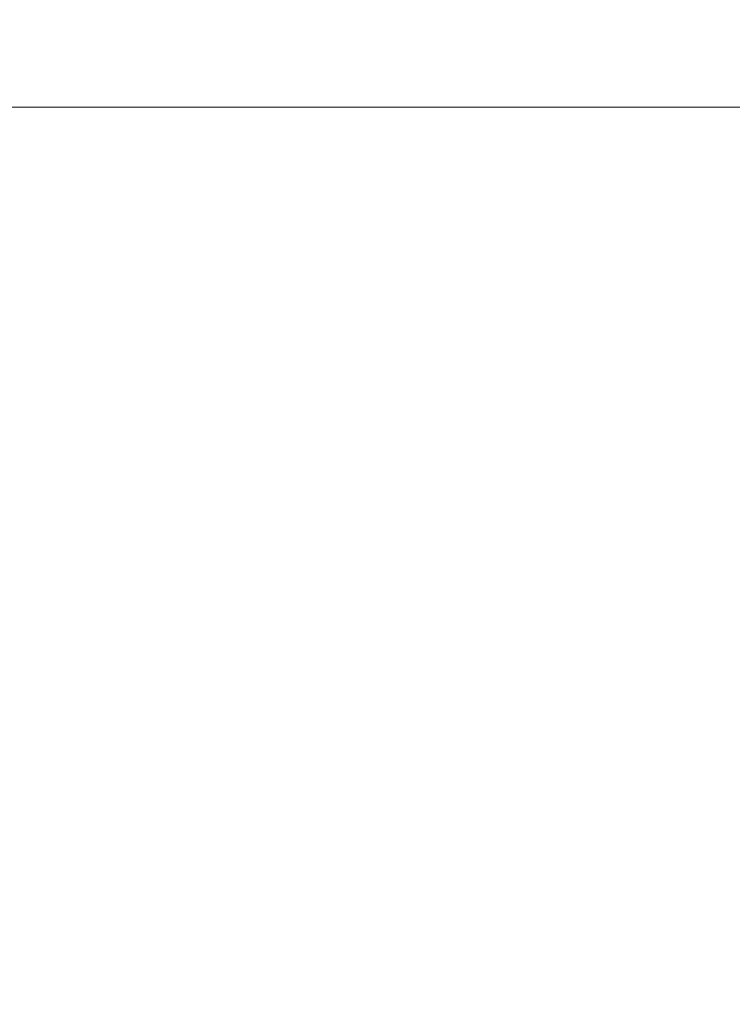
# Model space of a CAD drawing. Header units: millimetres. Extents: x -75 to 75, y -113 to 90.
# Tile 75 of 256: x -17.813 to -17.491, y -24.387 to -23.942. Entities that reach past the tile are written whole.
import ezdxf

# ---------------------------------------------------------------- set-up
doc = ezdxf.new("R2010")
doc.units = ezdxf.units.MM
doc.layers.add('M-520-M_DRAINAGE_FW', color=2, linetype='Continuous', lineweight=30)

# ---------------------------------------------------------------- blocks, each defined once
blk = doc.blocks.new('FFAS1321-609500BF0 - Acacia Evolution Concealed Bath _ Shower Mixer with U-box-3507-3D View 1')
at = {"layer": 'M-520-M_DRAINAGE_FW', "lineweight": 9}
mesh = blk.add_polyface(dxfattribs=at)
corners = [(22, -23.98152, 37.57385), (-22, -23.98152, 37.57385), (-22, -14.02245, 42.21784), (-21.79886, -12.23729, 43.05027), (-21.20553, -10.54164, 43.84097), (-20.24975, -9.02054, 44.55027), (-18.97946, -7.75025, 45.14262), (-17.45836, -6.79447, 45.5883), (-15.76271, -6.20114, 45.86498), (-13.97755, -6, 45.95877), (13.98744, -6, 45.95877), (15.7704, -6.20089, 45.86509), (17.46396, -6.79349, 45.58876), (18.98319, -7.74809, 45.14362), (20.25191, -9.01681, 44.55201), (21.20651, -10.53604, 43.84358), (21.79911, -12.2296, 43.05386), (22, -14.01257, 42.22245)]
mesh.append_faces([[corners[k] for k in face] for face in [(12, 10, 11)]], dxfattribs={"vtx0": -1})
mesh.append_faces([[corners[k] for k in face] for face in [(14, 10, 13), (17, 10, 16), (0, 10, 17), (2, 9, 1)]], dxfattribs={"vtx0": -1, "vtx1": -1})
mesh.append_faces([[corners[k] for k in face] for face in [(10, 12, 13), (10, 14, 15), (9, 6, 7), (9, 3, 4), (9, 4, 5)]], dxfattribs={"vtx0": -1, "vtx2": -1})
mesh.append_faces([[corners[k] for k in face] for face in [(15, 16, 10), (5, 6, 9), (2, 3, 9)]], dxfattribs={"vtx1": -1, "vtx2": -1})
mesh.append_faces([[corners[k] for k in face] for face in [(9, 10, 0, 1)]], dxfattribs={"vtx1": -1, "vtx3": -1})
mesh.append_faces([[corners[k] for k in face] for face in [(7, 8, 9)]], dxfattribs={"vtx2": -1})
mesh = blk.add_polyface(dxfattribs=at)
corners = [(22, -32.43389, 35.70001), (-22, -32.43389, 35.70001), (-22, -28.10509, 36.17409), (-22, -23.98152, 37.57385), (22, -23.98152, 37.57385), (22, -28.10509, 36.17409)]
mesh.append_faces([[corners[k] for k in face] for face in [(2, 3, 4, 5), (5, 0, 1, 2)]], dxfattribs={"vtx3": -1})

msp = doc.modelspace()

# ---------------------------------------------------------------- block references
at = {"layer": 'M-520-M_DRAINAGE_FW', "lineweight": 9}
msp.add_blockref('FFAS1321-609500BF0 - Acacia Evolution Concealed Bath _ Shower Mixer with U-box-3507-3D View 1', (0, 0), dxfattribs=at)

doc.saveas('drawing.dxf')
